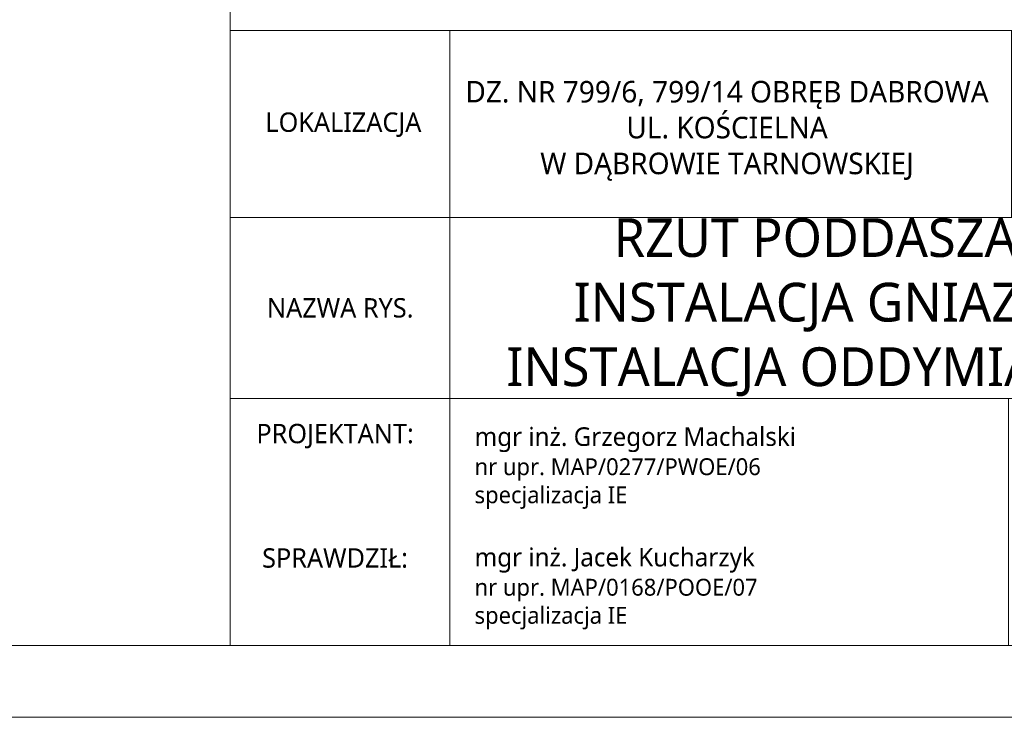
# Model space of a CAD drawing. Header units: millimetres. Extents: x 85284 to 143915, y -66821 to -28273.
# Tile 14 of 28: x 129285 to 129971, y -66715 to -66229. Entities that reach past the tile are written whole.
import ezdxf

# ---------------------------------------------------------------- set-up
doc = ezdxf.new("R2010")
doc.units = ezdxf.units.MM
for name, color, linetype, lineweight in [('IE_Ramka', 7, 'Continuous', 15), ('IE_Tabelka', 7, 'Continuous', 15), ('opis..KF', 251, 'Continuous', 9)]:
    doc.layers.add(name, color=color, linetype=linetype, lineweight=lineweight)
doc.styles.add('ARCH', font='segoeuil.ttf')

# ---------------------------------------------------------------- blocks, each defined once
blk = doc.blocks.new('*U1138')
at = {"layer": 'IE_Ramka'}
for points in [[(-797, 0), (0, 0), (0, 444), (-797, 444)], [(-772, 5), (-5, 5), (-5, 439), (-772, 439)]]:
    blk.add_lwpolyline(points, close=True, dxfattribs=at)

msp = doc.modelspace()

# ---------------------------------------------------------------- linework, layer by layer
at = {"layer": 'opis..KF'}
for points in [[(130271.98, -66123.58), (129431.41, -66123.58), (129431.41, -66236.08), (130271.98, -66236.08)], [(129584.41, -66236.08), (129431.41, -66236.08), (129431.41, -66366.58), (129584.41, -66366.58)], [(129584.41, -66236.08), (129975.91, -66236.08), (129975.91, -66366.58), (129584.41, -66366.58)], [(129584.41, -66366.58), (129431.41, -66366.58), (129431.41, -66492.58), (129584.41, -66492.58)], [(130119.91, -66366.58), (129584.41, -66366.58), (129584.41, -66492.58), (130119.91, -66492.58)], [(129584.41, -66492.58), (129431.41, -66492.58), (129431.41, -66664.83), (129584.41, -66664.83)], [(129584.41, -66492.58), (129973.66, -66492.58), (129973.66, -66664.83), (129584.41, -66664.83)]]:
    msp.add_lwpolyline(points, close=True, dxfattribs=at)

# ---------------------------------------------------------------- block references
at = {"layer": 'IE_Tabelka', "xscale": 10, "yscale": 10, "zscale": 10}
msp.add_blockref('*U1138', (130321.98, -66714.83), dxfattribs=at)

# ---------------------------------------------------------------- texts
at = {"layer": 'opis..KF', "style": 'ARCH'}
for s, insert, char_height, width, attachment_point in [('\\A1;DZ. NR 799/6, 799/14 OBRĘB DABROWA\\PUL. KOŚCIELNA \\PW DĄBROWIE TARNOWSKIEJ', (129777.61, -66306.15), 15, 913.6275, 5), ('\\A1;LOKALIZACJA', (129510.29, -66301.86), 13.5, 152.6692, 5), ('{\\A1;RZUT PODDASZA\\PINSTALACJA GNIAZD\\PINSTALACJA ODDYMIANIA}', (129839.08, -66429.1), 27, 913.6275, 5), ('\\A1;NAZWA RYS.', (129508.08, -66429.58), 13.5, 152.6692, 5), ('\\A1;PROJEKTANT:', (129504.5, -66518.88), 13.5, 152.6692, 5), ('{\\H1.10127x;mgr inż. Grzegorz Machalski}\\Pnr upr. MAP/0277/PWOE/06\\Pspecjalizacja IE', (129601.72, -66541.17), 11.7464, 411.1239, 4), ('\\A1;SPRAWDZIŁ:', (129504.5, -66603.92), 13.5, 152.6692, 5), ('{\\H1.10127x;mgr inż. Jacek Kucharzyk}\\Pnr upr. MAP/0168/POOE/07\\Pspecjalizacja IE', (129601.72, -66625.17), 11.7464, 411.1239, 4)]:
    msp.add_mtext(s, dxfattribs=dict(at, insert=insert, char_height=char_height, width=width, attachment_point=attachment_point))

doc.saveas('drawing.dxf')
